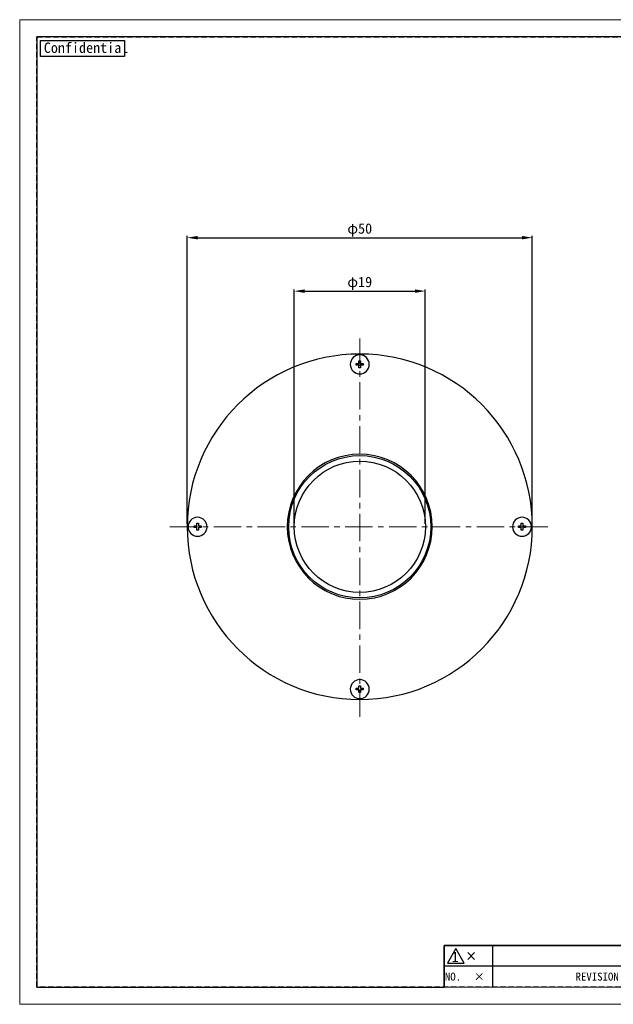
# Model space of a CAD drawing. Header units: millimetres. Extents: x -201 to 202, y 143 to 428.
# Tile 1 of 9: x -201 to -29, y 143 to 428. Entities that reach past the tile are written whole.
import ezdxf
from ezdxf.enums import TextEntityAlignment as Align

# ---------------------------------------------------------------- set-up
doc = ezdxf.new("R2010")
doc.units = ezdxf.units.MM
doc.header["$LTSCALE"] = 0.25
doc.linetypes.add('CENTER', pattern=[50.8, 31.75, -6.35, 6.35, -6.35])
doc.linetypes.add('HIDDEN', pattern=[9.525, 6.35, -3.175])
doc.layers.get('0').update_dxf_attribs({"lineweight": 30})
doc.layers.add('CENTER', color=1, linetype='CENTER', lineweight=9)
doc.layers.add('DIMENSION', color=6, linetype='Continuous', lineweight=9)
doc.layers.add('DIFFUSER', color=4, linetype='Continuous')
doc.layers.add('FORM', color=7, linetype='Continuous')
doc.layers.add('EMPTY LINE', color=252, linetype='Continuous', lineweight=0, plot=False)
doc.styles.add('VS Standard', font='msgothic.ttc', dxfattribs={"height": 3})
doc.styles.add('VS Standard(小)', font='txt', dxfattribs={"height": 2.4})
doc.dimstyles.new('VS Standard x2', dxfattribs={"dimtxt": 3, "dimasz": 3, "dimexe": 0.5, "dimexo": 0.8, "dimgap": 0.5, "dimtad": 3, "dimlfac": 0.5, "dimrnd": 0.0001, "dimzin": 9, "dimdsep": 46, "dimtxsty": 'VS Standard', "dimcen": 0, "dimaunit": 1, "dimadec": 0, "dimazin": 2, "dimtfac": 1, "dimtmove": 0, "dimatfit": 3, "dimfxl": 1, "dimtolj": 1, "dimtzin": 0, "dimarcsym": 0})

# ---------------------------------------------------------------- blocks, each defined once
blk = doc.blocks.new('表題欄金物用_ver2.0.0')
at = {"layer": 'FORM', "color": 0}
for p, q in [((-11, 40.5), (-191, 40.5)), ((-191, 40.5), (-191, 28.5)), ((-110, 28.49), (-110, 40.5)), ((-39, 28.49), (-39, 40.49)), ((-29, 28.49), (-29, 40.49)), ((-11, 28.5), (-11, 40.5)), ((-39, 36.5), (-191, 36.5)), ((-24.54, 35.38), (-24.54, 29.78)), ((-13.42, 34.8), (-20.21, 33.59)), ((-13.42, 32.58), (-13.42, 34.8)), ((-39, 32.5), (-191, 32.5)), ((-27.34, 32.58), (-12.62, 32.58)), ((-20.21, 32.58), (-20.21, 33.59)), ((-20.21, 32.58), (-20.21, 31.57)), ((-13.42, 30.35), (-20.21, 31.57)), ((-13.42, 32.58), (-13.42, 30.35)), ((-11, 28.5), (-191, 28.5)), ((-191, 28.5), (-191, 11)), ((-176, 28.5), (-176, 11)), ((-161, 28.5), (-161, 11)), ((-146, 28.5), (-146, 11)), ((-131, 28.5), (-131, 11)), ((-96, 11), (-96, 28.5)), ((-11, 11), (-11, 28.5)), ((-272, 23), (-286, 23)), ((-286, 23), (-286, 17)), ((-211, 23), (-272, 23)), ((-272, 23), (-272, 17)), ((-211, 23), (-211, 17)), ((-199, 23), (-211, 23)), ((-199, 23), (-199, 17)), ((-191, 23), (-199, 23)), ((-131, 24.12), (-96, 24.12)), ((-279.19, 21), (-277.19, 19)), ((-279.19, 19), (-277.19, 21)), ((-96, 21), (-11, 21)), ((-131, 19.75), (-96, 19.75)), ((-286, 17), (-286, 11)), ((-272, 17), (-286, 17)), ((-272, 17), (-272, 11)), ((-211, 17), (-272, 17)), ((-211, 17), (-211, 11)), ((-199, 17), (-211, 17)), ((-199, 17), (-199, 11)), ((-191, 17), (-199, 17)), ((-96, 15.38), (-131, 15.38)), ((-11, 16), (-96, 16)), ((-191, 11), (-11, 11))]:
    blk.add_line(p, q, dxfattribs=at)
at = {"layer": 'FORM', "color": 0, "linetype": 'HIDDEN', "lineweight": 9}
for p, q in [((-156, 28.49), (-156, 40.49)), ((-75, 28.49), (-75, 40.49)), ((-11, 36.5), (-39, 36.5)), ((-116, 11), (-116, 28.5)), ((-78.5, 11), (-78.5, 28.5)), ((-131, 24.5), (-191, 24.5))]:
    blk.add_line(p, q, dxfattribs=at)
at = {"layer": 'FORM', "color": 0, "lineweight": 15}
blk.add_line((-191, 11), (-286, 11), dxfattribs=at)
at = {"layer": 'FORM', "color": 0}
blk.add_lwpolyline([(-282.58, 22.13), (-285.01, 17.93), (-280.16, 17.93)], close=True, dxfattribs=at)
for radius in [2, 1]:
    blk.add_circle((-24.54, 32.58), radius, dxfattribs=at)
at = {"layer": 'FORM', "color": 0, "attachment_point": 5}
for s, insert, char_height, width, style in [('{\\LMATERIAL}', (-173.5, 38.5), 2.4, 36.5, 'VS Standard(小)'), ('{\\LCHAMFER}   ', (-92.5, 38.5), 2.4, 35, 'VS Standard(小)'), ('{\\LUNIT}', (-34, 38.35), 2, 20, 'VS Standard'), ('{\\LMETHOD} 図法', (-20, 38.35), 2, 20, 'VS Standard'), ('{\\LTREATMENT}', (-173.5, 34.5), 2.4, 36.5, 'VS Standard(小)'), ('{\\LFINISHING}', (-92.5, 34.5), 2.4, 35, 'VS Standard(小)'), ('{\\T0.9;\\LTREATMENT CONTACT}', (-173.5, 30.5), 2, 36.5, 'VS Standard(小)'), ('{\\LDECENTRATION} ', (-92.5, 30.5), 2.4, 35, 'VS Standard(小)'), ('mm', (-34, 32.35), 2.8, 20, 'VS Standard'), ('{\\fＭＳ ゴシック|b0|i0|c128|p49;APPROVED}', (-183.5, 26.5), 2.3, 15, 'VS Standard'), ('{\\fＭＳ ゴシック|b0|i0|c128|p49;CHECKED}', (-168.5, 26.5), 2.3, 15, 'VS Standard'), ('{\\fＭＳ ゴシック|b0|i0|c128|p49;DESIGNED}', (-153.5, 26.5), 2.3, 15, 'VS Standard'), ('{\\fＭＳ ゴシック|b0|i0|c128|p49;DRAWN}', (-138.5, 26.5), 2.3, 15, 'VS Standard'), ('{\\W0.7;\\LTOLERANCE\\l }', (-123.5, 26.31), 1.7, 20, 'VS Standard(小)'), ('{\\LANGLE}', (-123.5, 21.94), 2, 14.9784, 'VS Standard(小)'), ('SCALE', (-123.5, 17.56), 2, 15, 'VS Standard(小)'), ('{\\fＭＳ ゴシック|b0|i0|c128|p49;NAME}', (-87.25, 18.5), 2.4, 15, 'VS Standard(小)'), ('NO.', (-283.44, 14), 2.3, 14, 'VS Standard'), ('\\pxi-3,l4,t4;×^I', (-276.99, 14), 2.3, 14, 'VS Standard'), ('REVISION', (-241.67, 14), 2.3, 46, 'VS Standard'), ('{\\fMS Gothic|b0|i0|c128|p49;DATE}', (-204.99, 14), 2.3, 12, 'VS Standard'), ('NAME', (-195, 14), 2.3, 8, 'VS Standard'), ('{\\fＭＳ ゴシック|b0|i0|c128|p49;DRAW NO.}', (-87.25, 13.5), 2.4, 15, 'VS Standard(小)'), ('{\\fＭＳ ゴシック|b0|i0|c128|p49;DATE}', (-123.5, 13.19), 2, 15, 'VS Standard(小)')]:
    blk.add_mtext(s, dxfattribs=dict(at, insert=insert, char_height=char_height, width=width, style=style))
at = {"layer": 'FORM', "color": 0, "insert": (-87.25, 24.75), "char_height": 2, "width": 16, "attachment_point": 5, "line_spacing_factor": 0.8, "style": 'VS Standard'}
blk.add_mtext('\\pxsm0.9;{\\LREMARK}   ', dxfattribs=at)
at = {"layer": 'FORM', "color": 0, "insert": (-282.79, 19.73), "char_height": 3, "attachment_point": 5, "style": 'VS Standard'}
blk.add_mtext('1', dxfattribs=at)
at = {"layer": 'FORM', "color": 0}
for tag, height, style, p in [('材料', 2.8, 'VS Standard', (-133, 38.5)), ('一般面取', 2.8, 'VS Standard', (-57, 38.5)), ('処理', 2.8, 'VS Standard', (-133, 34.5)), ('仕上', 2.8, 'VS Standard', (-57, 34.5)), ('処理接点', 2.8, 'VS Standard', (-133, 30.5)), ('偏芯', 2.8, 'VS Standard', (-57, 30.5)), ('一般公差', 2.4, 'VS Standard(小)', (-106, 26.31)), ('適用（機種名）', 3.6, 'VS Standard', (-44.75, 24.75)), ('角度', 2.4, 'VS Standard(小)', (-106, 21.94)), ('NAME', 3.5, 'VS Standard', (-44.75, 18.5)), ('SCALE', 2.4, 'VS Standard(小)', (-106, 17.56)), ('DATE', 2.4, 'VS Standard(小)', (-106, 13.19)), ('DRAW_NO.', 3.5, 'VS Standard', (-44.75, 13.5))]:
    blk.add_attdef(tag, text='', height=height, dxfattribs=dict(at, style=style)).set_placement(p, align=Align.MIDDLE_CENTER)
at = {"layer": 'FORM', "color": 0, "style": 'VS Standard'}
for tag, p in [('APPROVED', (-182.5, 15.06)), ('CHECKED', (-167.5, 15.18)), ('DESIGNED', (-152.5, 15.09)), ('DRAWN', (-137.5, 15.23))]:
    blk.add_attdef(tag, text='', height=4.5, dxfattribs=at).set_placement(p, align=Align.BOTTOM_CENTER)
blk = doc.blocks.new('*D191')
at = {"layer": 'Defpoints', "color": 0}
for p in [(-52.96, 364.65), (-152.96, 280.98), (-52.96, 280.98)]:
    blk.add_point(p, dxfattribs=at)
at = {"layer": 'DIMENSION', "color": 0, "lineweight": -2}
for p, q in [((-152.96, 281.78), (-152.96, 365.15)), ((-52.96, 281.78), (-52.96, 365.15)), ((-149.96, 364.65), (-55.96, 364.65))]:
    blk.add_line(p, q, dxfattribs=at)
at = {"layer": 'DIMENSION', "color": 0}
for points in [[(-149.96, 365.15), (-149.96, 364.15), (-152.96, 364.65)], [(-55.96, 364.15), (-55.96, 365.15), (-52.96, 364.65)]]:
    blk.add_solid(points, dxfattribs=at)
at = {"layer": 'DIMENSION', "color": 0, "insert": (-102.96, 366.9), "char_height": 3, "attachment_point": 5, "style": 'VS Standard'}
blk.add_mtext('\\A1;φ\\A1;50', dxfattribs=at)
blk = doc.blocks.new('*D193')
at = {"layer": 'Defpoints', "color": 0}
for p in [(-83.96, 349.18), (-121.96, 280.98), (-83.96, 280.98)]:
    blk.add_point(p, dxfattribs=at)
at = {"layer": 'DIMENSION', "color": 0, "lineweight": -2}
for p, q in [((-121.96, 281.78), (-121.96, 349.68)), ((-118.96, 349.18), (-86.96, 349.18)), ((-83.96, 281.78), (-83.96, 349.68))]:
    blk.add_line(p, q, dxfattribs=at)
at = {"layer": 'DIMENSION', "color": 0}
for points in [[(-118.96, 349.68), (-118.96, 348.68), (-121.96, 349.18)], [(-86.96, 348.68), (-86.96, 349.68), (-83.96, 349.18)]]:
    blk.add_solid(points, dxfattribs=at)
at = {"layer": 'DIMENSION', "color": 0, "insert": (-102.96, 351.43), "char_height": 3, "attachment_point": 5, "style": 'VS Standard'}
blk.add_mtext('\\A1;φ\\A1;19', dxfattribs=at)

msp = doc.modelspace()

# ---------------------------------------------------------------- linework, layer by layer
at = {"linetype": 'Continuous'}
for p, q in [((-103.957, 327.979), (-103.957, 328.229)), ((-103.957, 328.229), (-103.207, 328.229)), ((-103.957, 327.729), (-103.957, 327.979)), ((-103.207, 328.229), (-103.207, 328.979)), ((-103.207, 328.979), (-102.707, 328.979)), ((-102.707, 328.979), (-102.707, 328.229)), ((-102.707, 328.229), (-101.957, 328.229)), ((-101.957, 328.229), (-101.957, 327.979)), ((-101.957, 327.979), (-101.957, 327.729)), ((-103.207, 327.729), (-103.957, 327.729)), ((-103.207, 326.979), (-103.207, 327.729)), ((-102.707, 326.979), (-103.207, 326.979)), ((-101.957, 327.729), (-102.707, 327.729)), ((-102.707, 327.729), (-102.707, 326.979)), ((-150.957, 280.979), (-150.957, 281.229)), ((-150.957, 281.229), (-150.207, 281.229)), ((-150.957, 280.729), (-150.957, 280.979)), ((-150.207, 280.729), (-150.957, 280.729)), ((-150.207, 281.229), (-150.207, 281.979)), ((-150.207, 281.979), (-149.707, 281.979)), ((-150.207, 279.979), (-150.207, 280.729)), ((-149.707, 279.979), (-150.207, 279.979)), ((-149.707, 281.979), (-149.707, 281.229)), ((-149.707, 281.229), (-148.957, 281.229)), ((-148.957, 280.729), (-149.707, 280.729)), ((-149.707, 280.729), (-149.707, 279.979)), ((-148.957, 281.229), (-148.957, 280.979)), ((-148.957, 280.979), (-148.957, 280.729)), ((-56.957, 280.979), (-56.957, 281.229)), ((-56.957, 281.229), (-56.207, 281.229)), ((-56.957, 280.729), (-56.957, 280.979)), ((-56.207, 280.729), (-56.957, 280.729)), ((-56.207, 281.229), (-56.207, 281.979)), ((-56.207, 281.979), (-55.707, 281.979)), ((-56.207, 279.979), (-56.207, 280.729)), ((-55.707, 279.979), (-56.207, 279.979)), ((-55.707, 281.979), (-55.707, 281.229)), ((-55.707, 281.229), (-54.957, 281.229)), ((-54.957, 280.729), (-55.707, 280.729)), ((-55.707, 280.729), (-55.707, 279.979)), ((-54.957, 281.229), (-54.957, 280.979)), ((-54.957, 280.979), (-54.957, 280.729)), ((-103.957, 233.979), (-103.957, 234.229)), ((-103.957, 234.229), (-103.207, 234.229)), ((-103.957, 233.729), (-103.957, 233.979)), ((-103.207, 233.729), (-103.957, 233.729)), ((-103.207, 234.229), (-103.207, 234.979)), ((-103.207, 234.979), (-102.707, 234.979)), ((-103.207, 232.979), (-103.207, 233.729)), ((-102.707, 234.979), (-102.707, 234.229)), ((-102.707, 234.229), (-101.957, 234.229)), ((-101.957, 233.729), (-102.707, 233.729)), ((-102.707, 233.729), (-102.707, 232.979)), ((-101.957, 234.229), (-101.957, 233.979)), ((-101.957, 233.979), (-101.957, 233.729)), ((-102.707, 232.979), (-103.207, 232.979))]:
    msp.add_line(p, q, dxfattribs=at)
for radius in [20.6, 19]:
    msp.add_circle((-102.957, 280.979), radius, dxfattribs=at)
for centre, start, end in [((-102.957, 327.979), 0, 180), ((-102.957, 327.979), 180, 0), ((-149.957, 280.979), 0, 180), ((-55.957, 280.979), 0, 180), ((-149.957, 280.979), 180, 0), ((-55.957, 280.979), 180, 0), ((-102.957, 233.979), 0, 180), ((-102.957, 233.979), 180, 0)]:
    msp.add_arc(centre, 2.75, start, end, dxfattribs=at)
at = {"layer": 'CENTER'}
for p, q in [((-102.957, 225.979), (-102.957, 335.979)), ((-157.957, 280.979), (-47.957, 280.979))]:
    msp.add_line(p, q, dxfattribs=at)
at = {"layer": 'DIFFUSER', "linetype": 'Continuous'}
for radius, start, end in [(50, 0, 180), (21, 0, 180), (50, 180, 0), (21, 180, 0)]:
    msp.add_arc((-102.957, 280.979), radius, start, end, dxfattribs=at)
at = {"layer": 'EMPTY LINE'}
for p, q in [((-201.5, 427.75), (-201.5, 142.75)), ((201.5, 427.75), (-201.5, 427.75)), ((-201.5, 142.75), (201.5, 142.75))]:
    msp.add_line(p, q, dxfattribs=at)
at = {"layer": 'FORM', "linetype": 'HIDDEN'}
msp.add_lwpolyline([(-196.5, 422.75), (196.5, 422.75), (196.5, 147.75), (-196.5, 147.75)], close=True, dxfattribs=at)
at = {"layer": 'FORM'}
msp.add_lwpolyline([(-196.5, 422.75), (-196.5, 147.75), (-78.5, 147.75), (-78.5, 159.75), (16.5, 159.75), (16.5, 177.25), (196.5, 177.25), (196.5, 422.75), (-196.5, 422.75)], close=True, dxfattribs=at)
at = {"layer": 'FORM', "lineweight": 30}
msp.add_lwpolyline([(-195.5, 421.75), (-171.109, 421.75), (-171.109, 417.088), (-195.5, 417.088)], close=True, dxfattribs=at)

# ---------------------------------------------------------------- block references
at = {"layer": 'FORM'}
ref = msp.add_blockref('表題欄金物用_ver2.0.0', (207.5, 136.75), dxfattribs=at)
ref.add_attrib('材料', '-', dxfattribs={"layer": 'EMPTY LINE', "color": 0, "height": 2.8, "style": 'VS Standard'}).set_placement((74.5, 175.25), align=Align.MIDDLE_CENTER)
ref.add_attrib('処理', '-', dxfattribs={"color": 0, "height": 2.8, "style": 'VS Standard'}).set_placement((74.5, 171.25), align=Align.MIDDLE_CENTER)
ref.add_attrib('処理接点', '-', dxfattribs={"color": 0, "height": 2.8, "style": 'VS Standard'}).set_placement((74.5, 167.25), align=Align.MIDDLE_CENTER)
ref.add_attrib('一般面取', '-', dxfattribs={"color": 0, "height": 2.8, "style": 'VS Standard'}).set_placement((150.5, 175.247), align=Align.MIDDLE_CENTER)
ref.add_attrib('仕上', '-', dxfattribs={"color": 0, "height": 2.8, "style": 'VS Standard'}).set_placement((150.5, 171.247), align=Align.MIDDLE_CENTER)
ref.add_attrib('偏芯', '-', dxfattribs={"color": 0, "height": 2.8, "style": 'VS Standard'}).set_placement((150.5, 167.247), align=Align.MIDDLE_CENTER)
ref.add_attrib('一般公差', '-', dxfattribs={"color": 0, "height": 2.4, "style": 'VS Standard(小)'}).set_placement((101.5, 163.062), align=Align.MIDDLE_CENTER)
ref.add_attrib('角度', '-', dxfattribs={"color": 0, "height": 2.4, "style": 'VS Standard(小)'}).set_placement((101.5, 158.688), align=Align.MIDDLE_CENTER)
ref.add_attrib('SCALE', '2 / 1', dxfattribs={"color": 0, "height": 2.4, "style": 'VS Standard(小)'}).set_placement((101.5, 154.312), align=Align.MIDDLE_CENTER)
ref.add_attrib('DATE', '2023/05/12', dxfattribs={"color": 0, "height": 2.4, "style": 'VS Standard(小)'}).set_placement((101.5, 149.938), align=Align.MIDDLE_CENTER)
ref.add_attrib('適用（機種名）', 'VMR-5019', dxfattribs={"color": 0, "height": 3.6, "style": 'VS Standard'}).set_placement((162.75, 161.5), align=Align.MIDDLE_CENTER)
ref.add_attrib('NAME', 'DRAWING ', dxfattribs={"color": 0, "height": 3.5, "style": 'VS Standard'}).set_placement((164.177, 155.267), align=Align.MIDDLE_CENTER)
ref.add_attrib('DRAW_NO.', 'L1119A-A00100', dxfattribs={"color": 0, "height": 3.5, "style": 'VS Standard'}).set_placement((162.75, 150.25), align=Align.MIDDLE_CENTER)
ref.add_attrib('DESIGNED', 'A.C.', dxfattribs={"color": 0, "height": 4.5, "style": 'VS Standard'}).set_placement((55, 151.841), align=Align.BOTTOM_CENTER)
ref.add_attrib('DRAWN', 'S.S.', dxfattribs={"color": 0, "height": 4.5, "style": 'VS Standard'}).set_placement((70, 151.985), align=Align.BOTTOM_CENTER)
ref.add_attrib('CHECKED', 'A.C.', dxfattribs={"color": 0, "height": 4.5, "style": 'VS Standard'}).set_placement((40, 151.927), align=Align.BOTTOM_CENTER)
ref.add_attrib('APPROVED', 'P.E.', dxfattribs={"color": 0, "height": 4.5, "style": 'VS Standard'}).set_placement((25, 151.812), align=Align.BOTTOM_CENTER)

# ---------------------------------------------------------------- texts
at = {"layer": 'FORM', "lineweight": 30, "insert": (-194.506, 421.139), "char_height": 3, "attachment_point": 1, "style": 'VS Standard'}
msp.add_mtext_dynamic_manual_height_columns('Confidential', width=3, gutter_width=15, heights=[0], dxfattribs=at)

# ---------------------------------------------------------------- dimensions: what is measured, and where the dimension line sits
at = {"layer": 'DIMENSION'}
dim = msp.add_linear_dim(base=(-52.957, 364.654), p1=(-152.957, 280.979), p2=(-52.957, 280.979), text='φ\\A1;<>', dimstyle='VS Standard x2', override={"dimtxt": 3.5}, dxfattribs=at)
dim.commit()
dim.dimension.update_dxf_attribs({"geometry": '*D191', "text_midpoint": (-102.957, 364.654), "dimtype": 160})
dim = msp.add_linear_dim(base=(-83.957, 349.184), p1=(-121.957, 280.979), p2=(-83.957, 280.979), text='φ\\A1;<>', dimstyle='VS Standard x2', dxfattribs=at)
dim.commit()
dim.dimension.update_dxf_attribs({"geometry": '*D193', "text_midpoint": (-102.957, 351.428)})

doc.saveas('drawing.dxf')
